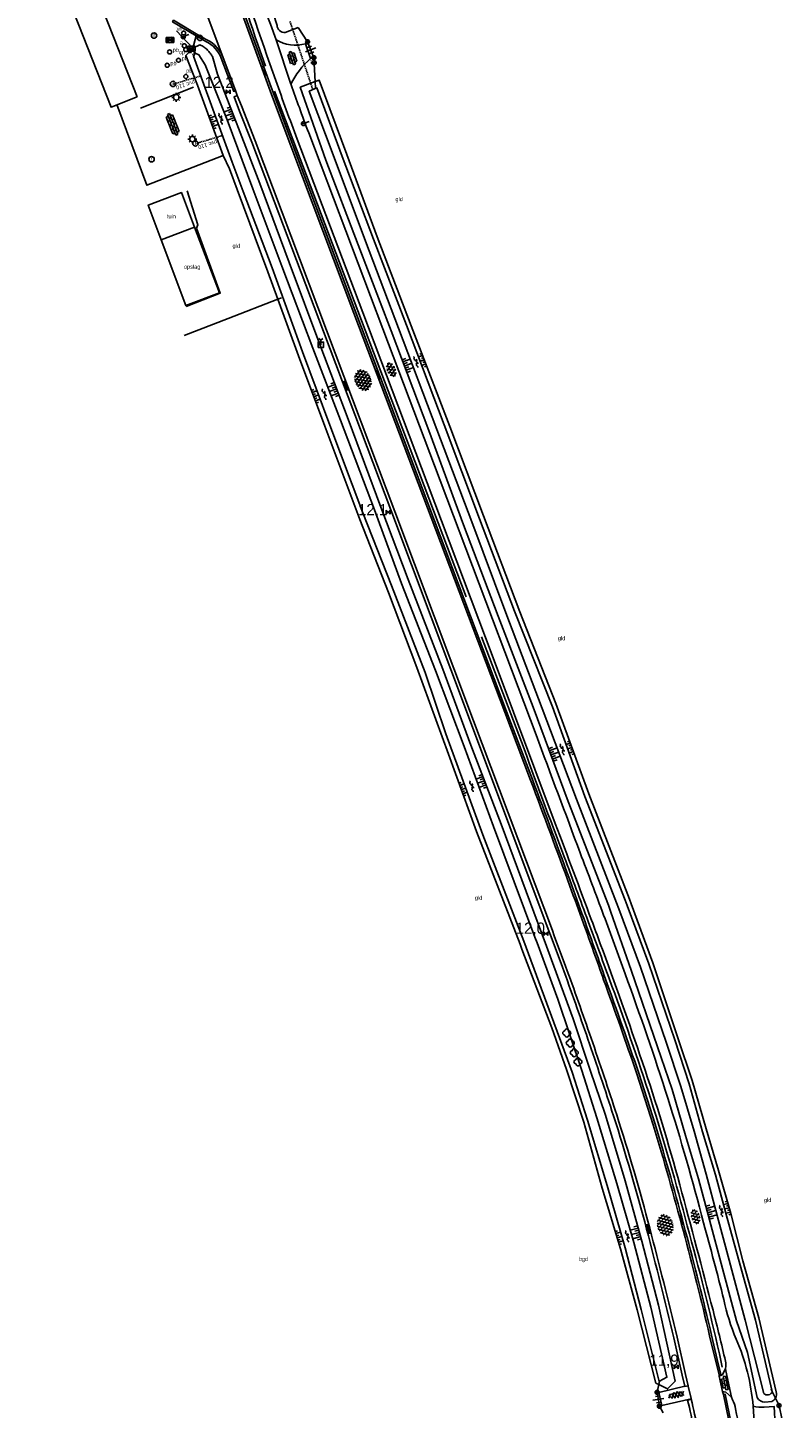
# Model space of a CAD drawing. Header units: metres. Extents: x 121538 to 126242, y 445257 to 454505.
# Tile 4 of 83: x 125852 to 126021, y 446019 to 446326. Entities that reach past the tile are written whole.
import ezdxf
from ezdxf.enums import TextEntityAlignment as Align

# ---------------------------------------------------------------- set-up
doc = ezdxf.new("R2010")
doc.units = ezdxf.units.M
doc.linetypes.add('STIPPELFIJN', pattern=[0.375, 0.25, -0.125])
for name, color, linetype in [('B01_D', 8, 'Continuous'), ('SYMBD01', 8, 'Continuous'), ('SYMBD02', 8, 'Continuous'), ('SYMBD04', 8, 'Continuous'), ('SYMBD05', 8, 'Continuous'), ('TEK-D05', 8, 'Continuous'), ('TEK-D19', 8, 'Continuous'), ('TEK-D20', 7, 'Continuous'), ('TER-D03S', 8, 'Continuous'), ('TER-T02', 8, 'RASTER'), ('TER-T03', 8, 'Continuous'), ('TER-T04', 8, 'HAAG'), ('TER-T09', 8, 'Continuous'), ('TER-T32', 8, 'RASTER'), ('TOPOT06', 8, 'WALB'), ('TOPOT14', 8, 'Continuous'), ('TOPOT18', 8, 'STIPPELFIJN'), ('TOPOT20', 8, 'Continuous'), ('TOPOT21', 8, 'Continuous'), ('TOPOT22', 8, 'Continuous'), ('TOPOT23', 8, 'Continuous'), ('TOPOT24', 8, 'Continuous'), ('TOPOT26', 8, 'Continuous'), ('TOPOT30', 8, 'Continuous'), ('TOPOT31', 8, 'Continuous'), ('TOPOT35', 8, 'Continuous'), ('WAT-T00', 8, 'Continuous'), ('WEG-T01', 8, 'Continuous'), ('WEG-T21', 8, 'Continuous')]:
    doc.layers.add(name, color=color, linetype=linetype)
doc.styles.add('ISO', font='provutr.shx')
doc.styles.add('rtw_iso', font='iso-rtw.shx')
doc.linetypes.add('HAAG', pattern='A,0.25,-0.25,[151,BLOK.SHX,S=0.25,R=0,X=0,Y=0],-0.25,0.25', length=1)
doc.linetypes.add('RASTER', pattern='A,0.25,-0.25,[150,BLOK.SHX,S=0.25,R=0,X=0,Y=0],-0.25,0.25', length=1)
doc.linetypes.add('WALB', pattern='A,0.5,[155,BLOK.SHX,S=0.25,R=0,X=0,Y=0],0.5', length=1)

# ---------------------------------------------------------------- blocks, each defined once
blk = doc.blocks.new('talud')
for p, q in [((0, 0.75), (0.5, 0.75)), ((0, 0.5), (1, 0.5)), ((0, 0.25), (0.5, 0.25)), ((0, 0), (1, 0)), ((0, -0.25), (0.5, -0.25)), ((0, -0.5), (1, -0.5)), ((0, -0.75), (0.5, -0.75))]:
    blk.add_line(p, q)
blk = doc.blocks.new('asfalt-xl')
at = {"linetype": 'Continuous'}
for p, q in [((1.4, 1.54), (-1.75, -0.3)), ((1.4, 1.54), (-1.75, -0.3)), ((1.41, -1.53), (-1.75, 0.28)), ((1.41, -1.53), (-1.75, 0.28)), ((1.01, 2.03), (-1.74, 0.43)), ((1.01, 2.03), (-1.74, 0.43)), ((1.65, -0.94), (-1.64, 0.94)), ((1.65, -0.94), (-1.64, 0.94)), ((1.64, 0.96), (-1.63, -0.95)), ((1.64, 0.96), (-1.63, -0.95)), ((0.41, 2.41), (-1.51, 1.29)), ((0.41, 2.41), (-1.51, 1.29)), ((1.77, -0.29), (-1.4, 1.52)), ((1.77, -0.29), (-1.4, 1.52)), ((1.76, 0.3), (-1.39, -1.53)), ((1.76, 0.3), (-1.39, -1.53)), ((1.75, 0.44), (-1.02, 2.02)), ((1.75, 0.44), (-1.02, 2.02)), ((1.52, 1.29), (-0.43, 2.4)), ((1.52, 1.29), (-0.43, 2.4)), ((1.02, -2.03), (-1.74, -0.45)), ((1.02, -2.03), (-1.74, -0.45)), ((0.41, -2.41), (-1.49, -1.33)), ((0.41, -2.41), (-1.49, -1.33)), ((1.75, -0.43), (-1, -2.03)), ((1.75, -0.43), (-1, -2.03)), ((1.53, -1.28), (-0.41, -2.41)), ((1.53, -1.28), (-0.41, -2.41))]:
    blk.add_line(p, q, dxfattribs=at)
blk = doc.blocks.new('DRHEK')
at = {"linetype": 'Continuous'}
for p, q in [((1.25, 0), (-1.25, 0)), ((-0.5, 0.7), (0.5, 0.7)), ((-0.5, -0.7), (0.5, -0.7))]:
    blk.add_line(p, q, dxfattribs=at)
blk = doc.blocks.new('asfalt-l')
for p, q in [((-0.93, 0.18), (0.7, 1.13)), ((-0.89, -0.52), (0.89, 0.52)), ((-0.89, 0.52), (0.89, -0.52)), ((-0.76, 1.01), (0.3, 1.62)), ((-0.7, 1.13), (0.93, 0.18)), ((-0.3, 1.62), (0.76, 1.01)), ((-0.93, -0.18), (0.7, -1.13)), ((-0.76, -1.01), (0.3, -1.62)), ((-0.7, -1.13), (0.93, -0.18)), ((-0.3, -1.62), (0.76, -1.01))]:
    blk.add_line(p, q)
blk = doc.blocks.new('water-m')
at = {"linetype": 'Continuous'}
for centre, start, end in [((-0.01, 0.75), 129.7446, 230.2554), ((-0.32, 1.12), 309.7446, 50.2554), ((-0.32, 0.37), 309.7446, 50.2554), ((0.32, 0.01), 129.7446, 230.2554), ((0, 0.38), 309.7446, 50.2554), ((-0.01, -0.74), 129.7446, 230.2554), ((-0.32, -0.37), 309.7446, 50.2554), ((-0.32, -1.12), 309.7446, 50.2554), ((0, -0.37), 309.7446, 50.2554)]:
    blk.add_arc(centre, 0.244, start, end, dxfattribs=at)
blk = doc.blocks.new('struik')
at = {"linetype": 'Continuous'}
for centre, start, end in [((-0.44, 0), 91.0912, 268.9013), ((0, 0.44), 1.0233, 178.9632), ((0.44, 0), 271.6625, 88.3448), ((0, -0.45), 180.4729, 359.5406)]:
    blk.add_arc(centre, 0.45, start, end, dxfattribs=at)
blk = doc.blocks.new('asfalt-m')
for p, q in [((-0.63, 0.38), (0.64, 1.04)), ((-0.63, 0.4), (0.66, -0.42)), ((-0.57, -0.3), (0.73, 0.38)), ((-0.53, 1.07), (0.74, 0.27)), ((-0.52, 1.14), (0.54, 1.69)), ((-0.43, 1.75), (0.63, 1.08)), ((-0.56, -0.38), (0.58, -1.1)), ((-0.49, -0.96), (0.67, -0.36)), ((-0.46, -1.19), (0.39, -1.73)), ((-0.34, -1.59), (0.57, -1.11))]:
    blk.add_line(p, q)
blk = doc.blocks.new('Prov-grensst')
blk.add_line((-0.67, 0), (0.67, 0))
blk.add_circle((0, 0), 0.45)
at = {"style": 'ISO'}
blk.add_text('P', height=0.6, dxfattribs=at).set_placement((-0.61, 0.58), align=Align.MIDDLE)
blk = doc.blocks.new('paal')
for radius in [0.45, 0.2]:
    blk.add_circle((0, 0), radius)
blk = doc.blocks.new('ontl-pijp')
blk.add_circle((0, 0), 0.45)
at = {"style": 'ISO'}
blk.add_attdef('ONTL-PIJP', (0.7, 0), '', height=0.9, dxfattribs=at)
blk = doc.blocks.new('lichtmast')
for p, q in [((-0.6, 0), (-1, 0)), ((-0.71, 0.71), (-0.42, 0.42)), ((0, 0.6), (0, 1)), ((0.42, 0.42), (0.71, 0.71)), ((0.6, 0), (1, 0)), ((-0.42, -0.42), (-0.71, -0.71)), ((0, -0.6), (0, -1)), ((0.42, -0.42), (0.71, -0.71))]:
    blk.add_line(p, q)
blk.add_circle((0, 0), 0.6)
blk = doc.blocks.new('peilbuis')
blk.add_circle((0, 0), 0.45)
at = {"style": 'ISO'}
blk.add_attdef('PEILBUIS', (0.7, 0), '', height=0.9, dxfattribs=at)
blk = doc.blocks.new('kilometerpaal')
for p, q in [((-0.44, 0.44), (0.44, -0.44)), ((-0.44, -0.44), (-0.44, 0.44)), ((0.44, 0.44), (-0.44, -0.44)), ((0.44, -0.44), (0.44, 0.44))]:
    blk.add_line(p, q)
at = {"style": 'rtw_iso'}
blk.add_attdef('KILOMETERPAAL', (0.59, 0.87), '', height=2.5, dxfattribs=at)
blk = doc.blocks.new('schk')
for p, q in [((-0.86, -0.56), (0.86, 0.56)), ((0.86, 0.56), (-0.86, 0.56)), ((-0.86, 0.56), (-0.86, -0.56)), ((0.86, -0.56), (-0.86, 0.56)), ((0.86, -0.56), (0.86, 0.56)), ((-0.86, -0.56), (0.86, -0.56))]:
    blk.add_line(p, q)
blk = doc.blocks.new('vlaggenmast')
blk.add_circle((0, 0), 0.45)
at = {"style": 'ISO'}
blk.add_attdef('VLAGGENMAST', (0.7, 0), '', height=0.9, dxfattribs=at)
blk = doc.blocks.new('afsluiter')
blk.add_circle((0, 0), 0.45)
at = {"style": 'ISO'}
blk.add_attdef('AFSLUITER', (0.7, 0), '', height=0.9, dxfattribs=at)
blk = doc.blocks.new('verklikker')
blk.add_circle((0, 0), 0.45)
at = {"style": 'ISO'}
blk.add_attdef('VERKLIKKER', (0.7, 0), '', height=0.9, dxfattribs=at)
blk = doc.blocks.new('kolk')
blk.add_circle((0, 0), 0.6)
at = {"style": 'ISO'}
blk.add_text('r', height=0.933, dxfattribs=at).set_placement((0.06, -0.33), align=Align.CENTER)
blk = doc.blocks.new('aanduidingsbord')
for p, q in [((-0.81, -0.33), (0, 0)), ((-1.45, -0.5), (-1.01, -0.5))]:
    blk.add_line(p, q)
blk.add_circle((-1.23, -0.5), 0.45)
blk = doc.blocks.new('wegwijzer-mp')
for q in [(-0.42, 1.42), (0.42, 1.42), (0, 0)]:
    blk.add_line((0, 1), q)
blk.add_lwpolyline([(-0.6, -0.6), (0.6, -0.6), (0.6, 0.6), (-0.6, 0.6)], close=True)
blk = doc.blocks.new('klinkers-m')
for p, q in [((0, 1.5), (-0.5, 1.5)), ((-0.5, 1.5), (-0.5, 0.5)), ((-0.5, 0.5), (-0.5, -0.5)), ((0, 0.5), (-0.5, 0.5)), ((0, 1.5), (0, 1)), ((0.5, 1), (0, 1)), ((0, 1), (0, 0.5)), ((0, 0.5), (0, 0)), ((0.5, 0), (0, 0)), ((0, 0), (0, -0.5)), ((0.5, 0), (0.5, 1)), ((0.5, -1), (0.5, 0)), ((-0.5, -0.5), (-0.5, -1.5)), ((0, -0.5), (-0.5, -0.5)), ((-0.5, -1.5), (0, -1.5)), ((0, -0.5), (0, -1)), ((0, -1), (0.5, -1)), ((0, -1), (0, -1.5))]:
    blk.add_line(p, q)
blk = doc.blocks.new('klinkers-l')
at = {"linetype": 'Continuous'}
for p, q in [((-0.25, 1), (-0.75, 1)), ((-0.75, 1), (-0.75, 0)), ((-0.25, 0), (-0.75, 0)), ((-0.75, 0), (-0.75, -1)), ((0.25, 1.5), (-0.25, 1.5)), ((-0.25, 1.5), (-0.25, 0.5)), ((0.25, 0.5), (-0.25, 0.5)), ((-0.25, 0.5), (-0.25, -0.5)), ((0.25, 0.5), (0.25, 1.5)), ((0.75, 1), (0.25, 1)), ((0.25, -0.5), (0.25, 0.5)), ((0.75, 0), (0.75, 1)), ((-0.75, -1), (-0.25, -1)), ((-0.25, -0.5), (-0.25, 0)), ((0.25, -0.5), (-0.25, -0.5)), ((-0.25, -0.5), (-0.25, -1.5)), ((-0.25, -1.5), (0.25, -1.5)), ((0.75, 0), (0.25, 0)), ((0.25, 0), (0.25, -0.5)), ((0.25, -1.5), (0.25, -0.5)), ((0.25, -1), (0.75, -1)), ((0.75, -1), (0.75, 0))]:
    blk.add_line(p, q, dxfattribs=at)
blk = doc.blocks.new('klinkers-xl')
at = {"linetype": 'Continuous'}
for p, q in [((-0.25, 2), (-0.75, 2)), ((-0.75, 2), (-0.75, 1)), ((-0.75, 1), (-0.75, 0)), ((-0.75, 1), (-0.25, 1)), ((-0.75, 0), (-0.25, 0)), ((-0.75, 0), (-0.75, -1)), ((0.25, 2.5), (-0.25, 2.5)), ((-0.25, 2.5), (-0.25, 1.5)), ((-0.25, 1.5), (0.25, 1.5)), ((-0.25, 1.5), (-0.25, 0.5)), ((-0.25, 0.5), (0.25, 0.5)), ((-0.25, 0.5), (-0.25, -0.5)), ((0.25, 1.5), (0.25, 2.5)), ((0.75, 2), (0.25, 2)), ((0.25, 2), (0.25, 1.5)), ((0.25, 0.5), (0.25, 1.5)), ((0.25, 1), (0.75, 1)), ((0.25, 0.5), (0.25, 0)), ((0.25, 0), (0.75, 0)), ((0.25, 0), (0.25, -0.5)), ((0.75, 1), (0.75, 2)), ((0.75, 0), (0.75, 1)), ((0.75, -1), (0.75, 0)), ((-0.75, -1), (-0.75, -2)), ((-0.75, -1), (-0.25, -1)), ((-0.75, -2), (-0.25, -2)), ((-0.25, -0.5), (0.25, -0.5)), ((-0.25, -0.5), (-0.25, -1.5)), ((-0.25, -1.5), (0.25, -1.5)), ((-0.25, -1.5), (-0.25, -2.5)), ((-0.25, -2.5), (0.25, -2.5)), ((0.25, -1.5), (0.25, -0.5)), ((0.25, -1), (0.75, -1)), ((0.25, -2.5), (0.25, -1.5)), ((0.25, -2), (0.75, -2)), ((0.75, -2), (0.75, -1))]:
    blk.add_line(p, q, dxfattribs=at)
blk = doc.blocks.new('bermverhardingblok-s')
at = {"linetype": 'Continuous'}
for p, q in [((-0.2, 1), (-0.2, -1)), ((-0.2, 1), (0.2, 1)), ((0.2, 1), (-0.2, 1)), ((0.2, 0), (-0.2, 0)), ((0.2, -1), (0.2, 1)), ((-0.2, -1), (0.2, -1))]:
    blk.add_line(p, q, dxfattribs=at)
for points in [[(0.1, 0.1), (0.1, 0.9), (-0.1, 0.9), (-0.1, 0.1)], [(0, 0.2), (0, 0.8), (0, 0.8), (0, 0.2)]]:
    blk.add_lwpolyline(points, close=True, dxfattribs=at)

msp = doc.modelspace()

# ---------------------------------------------------------------- linework, layer by layer
at = {"layer": 'B01_D'}
for points in [[(125852.42, 446349.69), (125854.39, 446350.46), (125870.98, 446308.24), (125876.77, 446310.52)], [(125876.77, 446310.52), (125869.3, 446329.53), (125877, 446332.56), (125875, 446337.66)]]:
    msp.add_lwpolyline(points, dxfattribs=at)
at = {"layer": 'TER-T02', "flags": 128}
for points in [[(125912.63, 446325.96), (125914.71, 446322.79), (125916.1, 446319.25), (125916.41, 446313.93)], [(125885.58, 446325.22), (125889.19, 446321.35)], [(125889.19, 446321.35), (125889.35, 446321.18), (125889.7, 446320.23)], [(125889.7, 446320.23), (125889.77, 446320.04)], [(125916.41, 446313.93), (125916.49, 446312.44)], [(125882.17, 446278.71), (125879.25, 446286.47), (125886.65, 446289.24), (125889.53, 446281.57)], [(125882.17, 446278.71), (125889.53, 446281.57)], [(125882.17, 446278.71), (125887.62, 446264.1), (125895.09, 446266.92), (125889.53, 446281.57)], [(125992.88, 446024), (125993.03, 446024.75)], [(125993.85, 446017.73), (125993, 446019.18), (125992.51, 446022.28), (125992.88, 446024)], [(126018.12, 446022.45), (126017.86, 446022.98)], [(126018.82, 446020.99), (126018.12, 446022.45)]]:
    msp.add_lwpolyline(points, dxfattribs=at)
at = {"layer": 'TER-T03'}
msp.add_lwpolyline([(126020.59, 446014.22), (126020.3, 446016.11), (126019.62, 446019.33), (126018.82, 446020.99)], dxfattribs=at)
at = {"layer": 'TER-T04', "flags": 128}
for points in [[(125874.53, 446435.09), (125875.42, 446418.26, 0.054499), (125877.34, 446402.69, 0.005485), (125885.78, 446375.76, -0.007508), (125894.65, 446348.83, -0.003336), (125903.62, 446322.18), (125905.37, 446317.34)], [(125953.39, 446190.35), (125962.3, 446167.05, 0.003562), (125971.83, 446141.44, -0.000475), (125977.17, 446127.02, -0.000417), (125981.83, 446114.35, -0.010217), (125991.1, 446087.47, -0.012987), (125999.21, 446059.34, -0.010781), (126006.38, 446030.8), (126006.96, 446027.87)]]:
    msp.add_lwpolyline(points, format="xyb", dxfattribs=at)
for points in [[(125907.33, 446311.82), (125919.4, 446280.14), (125937.53, 446232.19), (125949.97, 446199.25)], [(125887.9, 446289.66), (125890.31, 446282.03), (125889.98, 446281.35), (125895.27, 446266.87), (125887.67, 446263.87)]]:
    msp.add_lwpolyline(points, dxfattribs=at)
at = {"layer": 'TER-T09'}
for points in [[(125899.02, 446370.86, 0.141912), (125897.18, 446371.29), (125895.6, 446370.73, 0.270045), (125894.39, 446368.29), (125896.09, 446363.07), (125899.66, 446352.09), (125905.33, 446334.52), (125907.93, 446326.45, 0.423955), (125909.73, 446324.89), (125912.63, 446325.96)], [(125992.88, 446024), (125994.81, 446023.03), (125996.49, 446024.74), (125992.79, 446041.67), (125989.13, 446055.9), (125985.37, 446069.34), (125980.98, 446083.92), (125977.62, 446093.98), (125973.79, 446105.39), (125967.35, 446122.94), (125966.99, 446123.9), (125957.76, 446148.68), (125951.06, 446166.27), (125944.83, 446183.22), (125937.12, 446203.17), (125931.01, 446219.26), (125923.74, 446238.85), (125917.63, 446254.82), (125910.65, 446273.69), (125904.07, 446291.25), (125899.37, 446303.55), (125894.65, 446315.6), (125893.53, 446319.49, 0.038984), (125893.05, 446320.26, 0.038984), (125892.46, 446320.94, 0.044605), (125891.67, 446321.59, 0.044605), (125890.77, 446322.09), (125889.19, 446321.35)], [(126018.82, 446020.99, -0.162112), (126017.99, 446020.25), (126016.46, 446020.08, -0.286574), (126014.76, 446021.11), (126012.63, 446031.15), (126010.16, 446038.17), (126007.01, 446049.84), (126004.13, 446060.69), (126001.69, 446069.8), (125998.82, 446079.45), (125995.82, 446089.65), (125992.61, 446099.16), (125986.69, 446116.23), (125982.21, 446129.11), (125981.68, 446130.64), (125972.7, 446153.71), (125964.89, 446174.7), (125957.13, 446194.98), (125949.4, 446215.3), (125941.68, 446236.26), (125933.33, 446258.5), (125925.96, 446277.61), (125918.76, 446296.44), (125913.07, 446312.69), (125916.41, 446313.93)], [(125916.41, 446313.93), (125917.32, 446314.28), (125923.46, 446297.71), (125930.22, 446279.42), (125937.74, 446259.62), (125946.36, 446237.22), (125953.84, 446217.3), (125961.93, 446195.97), (125969.93, 446175.56), (125977.29, 446155.42), (125986.35, 446131.98), (125986.72, 446130.98), (125991.56, 446117.82), (125997.16, 446100.92), (126000.27, 446091.68), (126003.43, 446080.93), (126006.14, 446071.65), (126008.9, 446062.05), (126011.59, 446051.51), (126015.16, 446038.88), (126018.99, 446022.39, -0.208521), (126018.82, 446020.99)]]:
    msp.add_lwpolyline(points, format="xyb", dxfattribs=at)
for points in [[(125895.9, 446297.48), (125897.36, 446294.51), (125899.01, 446289.89), (125905.86, 446271.64), (125908.1, 446265.54)], [(125908.1, 446265.54), (125912.73, 446252.9), (125918.54, 446237.24), (125926.33, 446216.46), (125932.7, 446200.25), (125939.05, 446183.54), (125946.09, 446164.26), (125952.33, 446147.1), (125962.01, 446121.98), (125962.42, 446120.9), (125969.09, 446103.4), (125972.34, 446094.07), (125976.17, 446082.42), (125980.25, 446067.71), (125984.35, 446054.2), (125988.07, 446040.66), (125992.21, 446024.34), (125992.88, 446024)]]:
    msp.add_lwpolyline(points, dxfattribs=at)
at = {"layer": 'TER-T32', "flags": 128}
for points in [[(125877.52, 446308), (125889.32, 446312.7)], [(125908.1, 446265.54), (125897.04, 446261.24), (125887.26, 446257.43)], [(125908.88, 446265.85), (125908.1, 446265.54)]]:
    msp.add_lwpolyline(points, dxfattribs=at)
at = {"layer": 'TOPOT06', "flags": 128}
msp.add_lwpolyline([(125889.7, 446320.23), (125889.34, 446319.61), (125897.91, 446296)], dxfattribs=at)
at = {"layer": 'TOPOT18'}
for p, q in [((125915.88, 446312.15), (125910.76, 446327.44)), ((125884.83, 446313.36), (125891.02, 446315.23)), ((125889.97, 446300.17), (125895.81, 446301.94))]:
    msp.add_line(p, q, dxfattribs=at)
at = {"layer": 'WAT-T00'}
for points in [[(125889.7, 446320.23), (125890.53, 446319.89), (125891.95, 446317.63), (125896.85, 446305.44), (125902.5, 446290.05), (125909, 446272.85), (125915.88, 446254.63), (125922.07, 446238.63), (125929.62, 446218.64), (125935.64, 446202.25), (125943.21, 446182.86), (125949.54, 446165.99), (125956.08, 446148.19), (125965.31, 446123.52), (125965.77, 446122.28), (125970.4, 446109.78), (125975.72, 446093.9), (125979.06, 446083.38), (125983.56, 446068.72), (125987.3, 446055.62), (125991.1, 446041.22), (125994.69, 446025.63), (125993.03, 446024.75)], [(125993.03, 446024.75), (125992.92, 446024.69), (125988.91, 446040.7), (125985.35, 446054.41), (125981.38, 446068.28), (125977.04, 446082.84), (125973.58, 446093.49), (125963.34, 446121.28), (125962.82, 446122.69), (125953.71, 446146.34), (125945.48, 446168.83), (125940.88, 446182.42), (125933.41, 446201.83), (125927.04, 446217.94), (125919.63, 446237.47), (125913.61, 446253.81), (125906.81, 446272.47), (125900.36, 446289.51), (125897.91, 446296)]]:
    msp.add_lwpolyline(points, dxfattribs=at)
for points in [[(126018.12, 446022.45, -0.543678), (126016.22, 446022.02), (126012.08, 446038.34), (126008.82, 446050.59), (126005.86, 446061.61), (126003.4, 446070.84), (126000.71, 446080.36), (125997.76, 446090.33), (125994.54, 446100.22), (125988.79, 446116.89), (125983.98, 446129.84), (125983.48, 446131.19), (125974.55, 446154.25), (125966.95, 446174.45), (125958.8, 446195.76), (125951.24, 446216.01), (125943.49, 446236.49), (125934.96, 446259.05), (125927.58, 446278.46), (125920.6, 446297.02), (125915.07, 446311.8), (125916.8, 446312.52), (125922.42, 446297.29), (125929.41, 446278.84), (125936.76, 446259.73), (125945.11, 446237.54), (125952.94, 446216.63), (125960.77, 446196.06), (125969.19, 446174.84), (125976.41, 446154.87), (125985.38, 446131.77), (125985.81, 446130.6)], [(125985.81, 446130.6), (125990.63, 446117.6), (125996.4, 446100.71), (125999.64, 446090.9), (126002.63, 446080.27), (126005.48, 446070.66), (126007.86, 446061.82), (126010.94, 446050.56), (126014.39, 446038.34), (126018.12, 446022.47, -0.002975), (126018.12, 446022.45)]]:
    msp.add_lwpolyline(points, format="xyb", dxfattribs=at)
at = {"layer": 'WEG-T01'}
for points in [[(125875.49, 446435.48), (125875.78, 446430.89), (125876.11, 446426.16), (125876.6, 446416.2, 0.102075), (125880.17, 446397.42, -0.015567), (125881.45, 446393.52), (125884.71, 446383.08), (125889.45, 446367.86, 0.0084), (125897.34, 446343.93, 0.00283), (125907.64, 446314.2, 0.005952), (125912.4, 446301.16), (125926.98, 446262.55), (125941.29, 446224.63), (125956.01, 446185.7), (125969.83, 446148.83, -0.002399), (125977.91, 446127.33, -0.000584), (125979.85, 446122.08, -0.00694), (125989.25, 446095.66, -0.014569), (125997.55, 446068.42, -0.00394), (126004.93, 446040.54, -0.006978), (126007.69, 446029.22, -0.088687), (126007.73, 446027.59, 0.088687)], [(125865.92, 446429.48), (125869.31, 446420.34, -0.002085), (125875.7, 446402.41), (125877.31, 446397.83, -0.007234), (125880.6, 446387.95), (125883.22, 446379.83), (125885.11, 446373.84, 0.001441), (125889.62, 446359.64, 0.003519), (125893.41, 446348.29, 0.003117), (125897.21, 446337.16), (125901.43, 446325.55), (125906.7, 446311.1), (125925.04, 446262.38), (125958.59, 446173.64), (125964.32, 446158.47, -0.003897), (125973.08, 446134.9, -0.001171), (125976.12, 446126.58, -0.001756), (125980.6, 446114.08, -0.003588), (125987.98, 446093.17), (125991.63, 446081.77, -0.008094), (125998.34, 446058.16, -0.00817), (126004.17, 446034.86), (126006.27, 446026.14)], [(125892.51, 446368.6), (125893, 446366.97, 0.012625), (125900.16, 446344.71, 0.001905), (125906.45, 446326.72), (125907.7, 446323.23)], [(125897.64, 446337.31), (125901.85, 446325.7), (125907.12, 446311.26), (125925.46, 446262.53), (125959.01, 446173.8), (125964.74, 446158.63, -0.003897), (125973.5, 446135.05, -0.001168), (125976.53, 446126.75, -0.001758), (125981.02, 446114.23, -0.003589), (125988.41, 446093.32), (125992.06, 446081.91, -0.008095), (125998.77, 446058.27, -0.008169), (126004.61, 446034.96), (126005.83, 446029.54), (126006.66, 446026.22), (126006.27, 446026.14)], [(125895.88, 446319.34, 0.183927), (125892.33, 446323.25), (125890.7, 446324.13), (125884.89, 446327.59), (125884.66, 446327.2), (125889.92, 446324.09)], [(125907.7, 446323.23, 0.203612), (125914.25, 446322.36), (125915.33, 446319.05, 0.100278), (125911.01, 446313.37)], [(125911.01, 446313.37), (125911.08, 446313.2, 0.008474), (125912.88, 446308.16, 0.007941), (125914.96, 446302.51), (125931.45, 446258.91), (125944.19, 446225.17), (125961.58, 446179.18), (125965.57, 446168.58, 0.001255), (125975.37, 446142.33, -0.001941), (125980.6, 446128.44, -0.001815), (125985.38, 446115.41, -0.009513), (125994.88, 446087.75, -0.012391), (126002.85, 446059.96, -0.005372), (126007.33, 446042.91, 0.046242), (126010.07, 446034.1, -0.084707), (126013.85, 446019.16)], [(125899.06, 446310.84), (125898.37, 446310.54), (125899.58, 446307.36), (125902.33, 446300.45), (125918.23, 446258.34), (125933.45, 446218.03), (125950.98, 446171.44), (125968.49, 446124.76), (125968.92, 446123.59), (125971.43, 446116.84, -0.005022), (125977.09, 446100.86, -0.005112), (125982.8, 446083.77, -0.01367), (125990.15, 446058.6, -0.004892), (125996.21, 446034.4), (125998.09, 446026.08), (125998.65, 446023.64)], [(125999.39, 446023.73), (125998.81, 446026.24), (125996.93, 446034.58, 0.004892), (125990.86, 446058.78, 0.01367), (125983.51, 446083.99, 0.005112), (125977.79, 446101.1, 0.005022), (125972.12, 446117.09), (125969.6, 446123.88), (125969.18, 446125.02), (125951.67, 446171.7), (125934.14, 446218.29), (125918.92, 446258.6), (125903.02, 446300.72), (125900.01, 446308.51), (125899.06, 446310.84)], [(126007.23, 446021.78), (126007.6, 446021.88), (126009.42, 446013.22, -0.001693), (126010.31, 446008.73)], [(126007.23, 446021.78), (126009.04, 446013.14, -0.001692), (126009.93, 446008.66)], [(126000.07, 446020.76), (125999.29, 446020.56, -0.006717), (126002.19, 446007.16)], [(126000.07, 446020.76, -0.006726), (126002.98, 446007.31)], [(126009.08, 446021.16), (126009.28, 446020.61, -0.0843), (126009.94, 446018.6, -0.002909), (126011.87, 446009.03)], [(126014.23, 446013.4), (126016.19, 446014.26), (126018.74, 446014.97), (126018.56, 446019.09), (126016.35, 446019, -0.072545), (126013.85, 446019.16, 0.072545)]]:
    msp.add_lwpolyline(points, format="xyb", dxfattribs=at)
for points in [[(125898.7, 446311.93), (125895.51, 446320.4), (125892.07, 446329.53), (125885.89, 446345.74), (125881.37, 446357.65), (125879.96, 446361.37), (125875.8, 446372.35), (125873.59, 446378.24), (125867.52, 446394.02), (125866.6, 446396.39)], [(125883.86, 446322.53), (125883.5, 446323.45), (125884.42, 446323.81), (125884.78, 446322.89), (125883.86, 446322.53)], [(125889.92, 446324.09), (125889.19, 446321.35)], [(125907.7, 446323.23), (125911.01, 446313.37)], [(125889.19, 446321.35), (125887.62, 446319.75), (125890.19, 446313.14), (125895.9, 446297.48)], [(125899.06, 446310.84), (125898.7, 446311.93)], [(125895.9, 446297.48), (125878.94, 446290.86), (125872.3, 446308.81)], [(126007.73, 446027.59), (126007.01, 446026.17), (126006.33, 446025.84)], [(126009.08, 446021.16), (126007.79, 446027.02), (126007.73, 446027.59)], [(126006.27, 446026.14), (126006.33, 446025.84)], [(126006.33, 446025.84), (126007.07, 446022.49)], [(125998.65, 446023.64), (125992.85, 446022.26), (125993.56, 446019.34), (126000.07, 446020.82)], [(125999.39, 446023.73), (125998.66, 446023.59), (125998.65, 446023.64)], [(125999.39, 446023.73), (125999.42, 446023.54), (126000.06, 446020.95), (126000.07, 446020.82)], [(126007.07, 446022.49), (126007.77, 446022.33), (126009.08, 446021.16)], [(126007.07, 446022.49), (126007.23, 446021.78)], [(126000.07, 446020.82), (126000.07, 446020.76)], [(126013.85, 446019.16), (126014.23, 446013.4)]]:
    msp.add_lwpolyline(points, dxfattribs=at)
at = {"layer": 'WEG-T21'}
msp.add_lwpolyline([(125889.92, 446324.09), (125890.96, 446323.49), (125892.11, 446322.89, -0.174245), (125895.51, 446319.18), (125898.3, 446311.76), (125898.7, 446311.93)], format="xyb", dxfattribs=at)

# ---------------------------------------------------------------- block references
at = {"layer": 'SYMBD01'}
for name, p, rotation in [('asfalt-xl', (125927.05, 446247.48), 201.6246806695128), ('asfalt-l', (125933.36, 446249.81), 23.91469507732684), ('asfalt-xl', (125994.31, 446059.45), 194.9273987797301), ('asfalt-l', (126001.04, 446061.35), 16.40657492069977), ('asfalt-m', (125996.71, 446021.73), 282.2805108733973)]:
    msp.add_blockref(name, p, dxfattribs=dict(at, rotation=rotation))
at = {"layer": 'SYMBD02'}
for name, p, rotation in [('klinkers-l', (125911.32, 446319.16), 18.4773944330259), ('bermverhardingblok-s', (125905.02, 446316.35), 199.7329276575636), ('klinkers-xl', (125884.7, 446304.42), 21.76463289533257), ('bermverhardingblok-s', (125930.42, 446248.79), 200.7175645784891), ('bermverhardingblok-s', (125923.2, 446246.25), 200.4075143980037), ('bermverhardingblok-s', (125997.92, 446060.6), 194.9249182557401), ('bermverhardingblok-s', (125990.52, 446058.62), 195.8691346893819), ('klinkers-m', (126007.52, 446024.3), 191.2369372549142)]:
    msp.add_blockref(name, p, dxfattribs=dict(at, rotation=rotation))
at = {"layer": 'SYMBD04', "yscale": 2}
for p, xscale, zscale, rotation in [((125898.09, 446306.87), 1.654551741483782, 1.654551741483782, 200.126131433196), ((125936.28, 446250.63), 1.738987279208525, 1.738987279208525, 20.71841326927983), ((125940.65, 446252.05), 0.9377068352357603, 0.9377068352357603, 200.6244796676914), ((125921.17, 446245.57), 1.661060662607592, 1.661060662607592, 201.1456826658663), ((125916.1, 446243.82), 1.117787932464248, 1.117787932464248, 20.21641026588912), ((125968.84, 446164.09), 1.880411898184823, 1.880411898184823, 20.61818812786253), ((125973.5, 446165.79), 0.9759678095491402, 0.9759678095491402, 199.8708614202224), ((125954.07, 446158.36), 1.621707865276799, 1.621707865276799, 200.1903903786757), ((125948.95, 446156.38), 1.015000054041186, 1.015000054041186, 20.09325875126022), ((126008.53, 446063.34), 1.03609064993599, 1.03609064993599, 195.0982225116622), ((126003.72, 446062.23), 1.90616753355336, 1.90616753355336, 14.87423269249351), ((125983.61, 446056.64), 1.062971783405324, 1.062971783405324, 15.98410594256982), ((125988.58, 446057.87), 1.845748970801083, 1.845748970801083, 195.9673580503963)]:
    msp.add_blockref('talud', p, dxfattribs=dict(at, xscale=xscale, zscale=zscale, rotation=rotation))
at = {"layer": 'SYMBD04', "linetype": 'Continuous', "xscale": 1.342794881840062, "yscale": 2, "zscale": 1.342794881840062, "rotation": 20.0400985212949}
msp.add_blockref('talud', (125893.21, 446304.85), dxfattribs=at)
at = {"layer": 'SYMBD05'}
for p, rotation in [((125895.46, 446305.71), 17.53294343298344), ((125938.91, 446251.58), 20.50136629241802), ((125918.47, 446244.42), 20.50136629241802), ((125971.43, 446165.37), 18.6324883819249), ((125951.29, 446157.15), 18.6324883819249), ((126006.82, 446062.62), 14.72336358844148), ((125985.91, 446057.01), 14.02018171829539)]:
    msp.add_blockref('water-m', p, dxfattribs=dict(at, rotation=rotation))
at = {"layer": 'TER-D03S'}
for p, rotation in [((125915.4, 446321.02), 201.3956387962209), ((125992.75, 446020.73), 9.005863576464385)]:
    msp.add_blockref('DRHEK', p, dxfattribs=dict(at, rotation=rotation))
at = {"layer": 'TOPOT14'}
for p in [(125884.13, 446323.18), (125888.84, 446321.29)]:
    msp.add_blockref('schk', p, dxfattribs=at)
at = {"layer": 'TOPOT20'}
for p in [(125888.28, 446324.42), (125915.04, 446305.08)]:
    msp.add_blockref('aanduidingsbord', p, dxfattribs=at)
at = {"layer": 'TOPOT21'}
for p in [(125885.5, 446310.43), (125889.09, 446301.14)]:
    msp.add_blockref('lichtmast', p, dxfattribs=at)
at = {"layer": 'TOPOT22'}
for name, p in [('paal', (125914.71, 446322.79)), ('paal', (125916.1, 446319.25)), ('Prov-grensst', (125916.14, 446318.14)), ('paal', (125992.51, 446022.28)), ('paal', (125993, 446019.18)), ('paal', (126019.62, 446019.33))]:
    msp.add_blockref(name, p, dxfattribs=at)
at = {"layer": 'TOPOT23'}
for p in [(125880.55, 446324.18), (125890.76, 446323.65), (125884.77, 446313.42), (125889.75, 446300.19), (125880, 446296.66)]:
    msp.add_blockref('kolk', p, dxfattribs=at)
at = {"layer": 'TOPOT24'}
ref = msp.add_blockref('afsluiter', (125887.28, 446321.9), dxfattribs=at)
ref.add_attrib('AFSLUITER', 'a', (125886.28, 446322.14), dxfattribs={"height": 0.9, "style": 'ISO'})
ref = msp.add_blockref('peilbuis', (125884.01, 446320.54), dxfattribs=at)
ref.add_attrib('PEILBUIS', 'pb', (125884.71, 446320.54), dxfattribs={"height": 0.9, "style": 'ISO'})
ref = msp.add_blockref('peilbuis', (125885.99, 446318.69), dxfattribs=at)
ref.add_attrib('PEILBUIS', 'pb', (125886.69, 446318.69), dxfattribs={"height": 0.9, "style": 'ISO'})
ref = msp.add_blockref('ontl-pijp', (125887.62, 446321.05), dxfattribs=at)
ref.add_attrib('ONTL-PIJP', 'op', (125886.08, 446320.03), dxfattribs={"height": 0.9, "style": 'ISO'})
ref = msp.add_blockref('peilbuis', (125883.48, 446317.57), dxfattribs=at)
ref.add_attrib('PEILBUIS', 'pb', (125884.18, 446317.57), dxfattribs={"height": 0.9, "style": 'ISO'})
ref = msp.add_blockref('peilbuis', (125887.62, 446315.07), dxfattribs=at)
ref.add_attrib('PEILBUIS', 'pb', (125887.7, 446315.93), dxfattribs={"height": 0.9, "style": 'ISO'})
at = {"layer": 'TOPOT26'}
for p in [(125972.39, 446102.23), (125973.18, 446100), (125974.05, 446097.84), (125974.88, 446095.82)]:
    msp.add_blockref('struik', p, dxfattribs=at)
at = {"layer": 'TOPOT30'}
ref = msp.add_blockref('kilometerpaal', (125897.06, 446311.66), dxfattribs=at)
ref.add_attrib('KILOMETERPAAL', '12,2', (125891.77, 446312.5), dxfattribs={"height": 2.5, "style": 'rtw_iso'})
msp.add_blockref('wegwijzer-mp', (125917.66, 446255.38), dxfattribs=at)
ref = msp.add_blockref('kilometerpaal', (125932.66, 446218.12), dxfattribs=at)
ref.add_attrib('KILOMETERPAAL', '12,1', (125925.94, 446217.43), dxfattribs={"height": 2.5, "style": 'rtw_iso'})
ref = msp.add_blockref('kilometerpaal', (125967.71, 446124.33), dxfattribs=at)
ref.add_attrib('KILOMETERPAAL', '12,0', (125961.03, 446124.31), dxfattribs={"height": 2.5, "style": 'rtw_iso'})
ref = msp.add_blockref('kilometerpaal', (125996.74, 446027.95), dxfattribs=at)
ref.add_attrib('KILOMETERPAAL', '11,9', (125990.77, 446028.18), dxfattribs={"height": 2.5, "style": 'rtw_iso'})
at = {"layer": 'TOPOT31'}
ref = msp.add_blockref('verklikker', (125888.48, 446320.85), dxfattribs=at)
ref.add_attrib('VERKLIKKER', 'v', (125888.83, 446319.81), dxfattribs={"height": 0.9, "style": 'ISO'})
at = {"layer": 'TOPOT35'}
ref = msp.add_blockref('vlaggenmast', (125887.13, 446324.72), dxfattribs=at)
ref.add_attrib('VLAGGENMAST', 'vm', (125885.58, 446325.25), dxfattribs={"height": 0.9, "style": 'ISO'})

# ---------------------------------------------------------------- texts
at = {"layer": 'TEK-D05', "style": 'ISO'}
for s, p in [('gld', (125934.26, 446287.33)), ('gld', (125934.26, 446287.33)), ('tuin', (125883.41, 446283.52)), ('gld', (125898.01, 446276.93)), ('gld', (125970.41, 446189.63)), ('gld', (125951.92, 446131.87)), ('gld', (126016.25, 446064.61)), ('bgd', (125975.08, 446051.49))]:
    msp.add_text(s, height=0.9, dxfattribs=at).set_placement(p)
at = {"layer": 'TEK-D19', "style": 'ISO'}
msp.add_text('opslag', height=0.9, dxfattribs=at).set_placement((125887.21, 446272.28))
at = {"layer": 'TEK-D20', "style": 'ISO'}
for rotation, p in [(196.8155, (125889.49, 446314.27)), (196.8296, (125894.43, 446300.96))]:
    msp.add_text('pvc 110', height=0.9, rotation=rotation, dxfattribs=at).set_placement(p)

doc.saveas('drawing.dxf')
